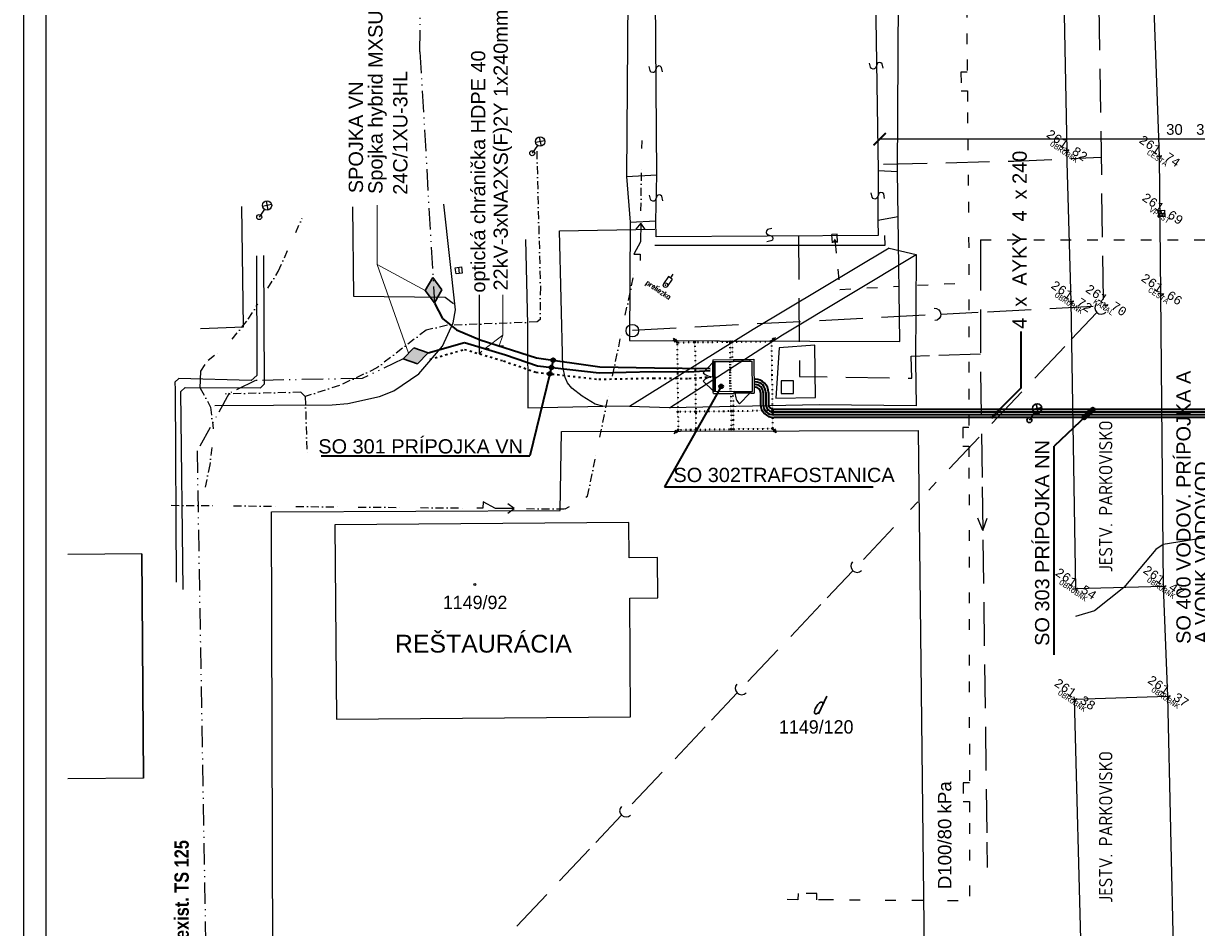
# Model space of a CAD drawing. Extents: x 4743276 to 9726129, y -4307434 to -1665362.
# Tile 60 of 121: x 4743276 to 4809131, y -1825221 to -1774455. Entities that reach past the tile are written whole.
import ezdxf
from ezdxf.enums import TextEntityAlignment as Align

# ---------------------------------------------------------------- set-up
doc = ezdxf.new("R2010")
doc.units = 0
doc.header["$MEASUREMENT"] = 0
for name, pattern in [('ACAD_ISO03W100', [30, 12, -18]), ('ACAD_ISO07W100', [3.5, 0.5, -3]), ('ACAD_ISO12W100', [22, 12, -3, 0.5, -3, 0.5, -3]), ('BODKOCIARKOVANA_3', [5.6, 3, -1.3, 0, -1.3])]:
    doc.linetypes.add(name, pattern=pattern)
doc.layers.get('0').update_dxf_attribs({"linetype": 'CONTINUOUS'})
doc.layers.get('Defpoints').update_dxf_attribs({"color": 61, "linetype": 'CONTINUOUS'})
for name, color, linetype in [('body', 7, 'CONTINUOUS'), ('DVERE', 47, 'CONTINUOUS'), ('MÚRY', 1, 'CONTINUOUS'), ('OKNÁ', 146, 'CONTINUOUS'), ('POZEMOK', 8, 'CONTINUOUS'), ('siete', 6, 'CONTINUOUS'), ('TENKÁ', 7, 'CONTINUOUS'), ('Výšky', 64, 'CONTINUOUS'), ('ZARIADOVACIE', 144, 'CONTINUOUS'), ('šrafy-múry', 8, 'CONTINUOUS')]:
    doc.layers.add(name, color=color, linetype=linetype)
doc.styles.add('MONOTXT', font='MONOTXT', dxfattribs={"height": 0.2})
doc.styles.add('ROMANS', font='ROMANS', dxfattribs={"height": 0.2})
doc.styles.get("Standard").update_dxf_attribs({"font": 'TXT', "width": 0.612})
doc.styles.add('styl1', font='arial.ttf')
doc.styles.add('Style-Arial', font='arial.ttf')
doc.styles.add('STYLE-STANDARD', font='STANDARD.shx')
doc.styles.add('STYLE1', font='isocp.shx')
doc.linetypes.add('EL_VEDENIE_SLABOPRUD_NADZ', pattern='A,10,-30,[116,techsoft.shx,S=5,R=0,X=0,Y=0],-35,10,-10', length=95)
doc.linetypes.add('EL_VEDENIE_VN_PODZ', pattern='A,35,-15,[110,techsoft.shx,S=5,R=0,X=0,Y=0],-50', length=100)
doc.dimstyles.new('STANDARD 200', dxfattribs={"dimtxt": 600, "dimasz": 700, "dimexe": 10, "dimexo": 200, "dimgap": 100, "dimtad": 1, "dimdsep": 46, "dimlunit": 6, "dimtxsty": 'Style-Arial', "dimblk": 'ARCHTICK', "dimblk1": 'OBLIQUE', "dimblk2": 'ARCHTICK', "dimcen": 2.5, "dimse1": 1, "dimse2": 1, "dimadec": 0, "dimazin": 0, "dimtfac": 1, "dimtmove": 1, "dimatfit": 3, "dimldrblk": 'OBLIQUE', "dimfxl": 1, "dimtolj": 1, "dimtzin": 0, "dimarcsym": 0})

# ---------------------------------------------------------------- blocks, each defined once
blk = doc.blocks.new('_ArchTick')
at = {"color": 0, "linetype": 'ByBlock', "const_width": 0.15}
blk.add_lwpolyline([(-0.5, -0.5), (0.5, 0.5)], dxfattribs=at)
blk = doc.blocks.new('*D41319')
at = {"layer": 'Defpoints', "color": 0}
for p in [(4821644, -1774681), (4791344, -1775081), (4791344, -1780952)]:
    blk.add_point(p, dxfattribs=at)
at = {"layer": 'ZARIADOVACIE', "color": 0, "lineweight": -2}
blk.add_line((4821644, -1780952), (4791344, -1780952), dxfattribs=at)
at = {"layer": 'ZARIADOVACIE', "color": 0, "linetype": 'ByBlock', "lineweight": -2, "xscale": 700, "yscale": 700, "zscale": 700, "rotation": 180}
blk.add_blockref('_ArchTick', (4791344, -1780952), dxfattribs=at)
at = {"layer": 'ZARIADOVACIE', "color": 0, "linetype": 'ByBlock', "lineweight": -2, "xscale": 700, "yscale": 700, "zscale": 700}
blk.add_blockref('_ArchTick', (4821644, -1780952), dxfattribs=at)
at = {"layer": 'ZARIADOVACIE', "color": 0, "insert": (4808967, -1780411), "char_height": 600, "attachment_point": 5, "style": 'Style-Arial'}
blk.add_mtext('\\A1;30ﾠ300', dxfattribs=at)
blk = doc.blocks.new('_OBLIQUE')
at = {"color": 0, "linetype": 'ByBlock'}
blk.add_line((-0.5, -0.5), (0.5, 0.5), dxfattribs=at)
blk = doc.blocks.new('po')
at = {"layer": 'šrafy-múry'}
h = blk.add_hatch(color=256, dxfattribs=at)
h.dxf.hatch_style = 1
h.paths.add_polyline_path([(4874830, -1540676), (4875250, -1540676), (4875250, -1541676), (4875330, -1541676), (4875330, -1540596), (4874880, -1540596), (4874830, -1540596)])
h.paths.add_polyline_path([(4759520, -1540685), (4759520, -1540485), (4759770, -1540485), (4759770, -1540685)], flags=9)

msp = doc.modelspace()

# ---------------------------------------------------------------- hatches: boundary and pattern name
at = {"layer": 'siete', "linetype": 'EL_VEDENIE_VN_PODZ', "lineweight": 30}
h = msp.add_hatch(color=202, dxfattribs=at)
h.dxf.hatch_style = 1
h.paths.add_polyline_path([(4766770.281, -1789406.227), (4766262.828, -1788713.391), (4765835.358, -1789458.24), (4766342.811, -1790151.076)])
at = {"layer": 'siete', "lineweight": 35, "ltscale": 100}
for points in [[(4779988.478, -1792348.301, 0.999999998), (4779951.232, -1792386.474, 0.999999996)], [(4780950.693, -1792336.481, -1.000000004), (4780988.866, -1792373.727, -1.000000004)], [(4782930.544, -1792312.158, -1.000000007), (4782968.717, -1792349.404, -0.999999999)], [(4783050.535, -1792310.684, -0.999999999), (4783088.708, -1792347.93, -1.000000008)], [(4785288.542, -1792320.905, -1.000000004), (4785250.369, -1792283.659, -1.000000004)], [(4779998.677, -1796248.47, -0.999999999), (4780036.85, -1796285.717, -0.999999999)], [(4780998.601, -1796236.186, -1.000000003), (4781036.774, -1796273.433, -0.999999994)], [(4782978.452, -1796211.864, -1), (4783016.625, -1796249.11, -1)], [(4783098.443, -1796210.39, -0.999999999), (4783136.616, -1796247.636, -0.999999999)], [(4785298.277, -1796183.364, -0.999999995), (4785336.45, -1796220.611, -1.000000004)], [(4785348.271, -1797182.826, 0.999999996), (4785311.024, -1797220.999, 0.999999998)], [(4780010.961, -1797248.395, -0.99999999), (4780049.134, -1797285.641, -1.000000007)], [(4781010.886, -1797236.111, -0.999999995), (4781049.058, -1797273.357, -1.000000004)], [(4782990.736, -1797211.788, -1), (4783028.909, -1797249.034, -1.000000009)], [(4783110.727, -1797210.314, -1.000000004), (4783148.9, -1797247.56, -1.000000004)]]:
    msp.add_hatch(color=202, dxfattribs=at).paths.add_polyline_path(points)
at = {"layer": 'siete', "linetype": 'EL_VEDENIE_VN_PODZ', "lineweight": 30}
h = msp.add_hatch(color=202, dxfattribs=at)
h.dxf.hatch_style = 1
h.paths.add_polyline_path([(4765185.605, -1792661.907), (4764587.4, -1793278.089), (4765393.251, -1793574.962), (4765991.456, -1792958.78)])
at = {"layer": 'TENKÁ', "lineweight": 35, "ltscale": 0.25}
h = msp.add_hatch(color=30, dxfattribs=at)
h.dxf.hatch_style = 1
h.paths.add_polyline_path([(4773019.985, -1793766.002, 1), (4772808.787, -1793766.002, 1)])
h = msp.add_hatch(color=30, dxfattribs=at)
h.dxf.hatch_style = 1
h.paths.add_polyline_path([(4773119.019, -1793358.299, 1), (4772907.821, -1793358.299, 1)])
h = msp.add_hatch(color=30, dxfattribs=at)
h.dxf.hatch_style = 1
h.paths.add_polyline_path([(4772932.49, -1794126.201, 1), (4772721.292, -1794126.201, 1)])
h = msp.add_hatch(color=30, dxfattribs=at)
h.dxf.hatch_style = 1
h.paths.add_polyline_path([(4782547.793, -1794834.148, 1), (4782336.596, -1794834.148, 1)])
h = msp.add_hatch(color=30, dxfattribs=at)
h.dxf.hatch_style = 1
h.paths.add_polyline_path([(4782494.994, -1794834.148, 1), (4782389.395, -1794834.148, 1)])
h = msp.add_hatch(color=30, dxfattribs=at)
h.dxf.hatch_style = 1
h.paths.add_polyline_path([(4802936.778, -1796584, 1), (4802725.58, -1796584, 1)])
h = msp.add_hatch(color=30, dxfattribs=at)
h.dxf.hatch_style = 1
h.paths.add_polyline_path([(4803095.535, -1796434, 1), (4802884.338, -1796434, 1)])
h = msp.add_hatch(color=30, dxfattribs=at)
h.dxf.hatch_style = 1
h.paths.add_polyline_path([(4803042.736, -1796434, 1), (4802937.137, -1796434, 1)])
h = msp.add_hatch(color=30, dxfattribs=at)
h.dxf.hatch_style = 1
h.paths.add_polyline_path([(4803254.293, -1796284, 1), (4803043.095, -1796284, 1)])
h = msp.add_hatch(color=30, dxfattribs=at)
h.dxf.hatch_style = 1
h.paths.add_polyline_path([(4803201.494, -1796284, 1), (4803095.895, -1796284, 1)])
h = msp.add_hatch(color=30, dxfattribs=at)
h.dxf.hatch_style = 1
h.paths.add_polyline_path([(4803413.051, -1796134, 1), (4803201.853, -1796134, 1)])
h = msp.add_hatch(color=30, dxfattribs=at)
h.dxf.hatch_style = 1
h.paths.add_polyline_path([(4803360.251, -1796134, 1), (4803254.652, -1796134, 1)])
h = msp.add_hatch(color=30, dxfattribs=at)
h.dxf.hatch_style = 1
h.paths.add_polyline_path([(4802883.978, -1796584, 1), (4802778.38, -1796584, 1)])

# ---------------------------------------------------------------- linework, layer by layer
at = {"layer": 'body', "color": 1, "linetype": 'Continuous'}
for p, q in [((4801840.665, -1781579.546), (4801701.842, -1781606.53)), ((4801840.665, -1781579.546), (4801813.681, -1781440.723)), ((4801840.665, -1781579.546), (4801979.488, -1781552.561)), ((4801840.665, -1781579.546), (4801867.65, -1781718.369)), ((4807052.828, -1781915.603), (4806914.005, -1781942.588)), ((4807052.828, -1781915.603), (4807025.844, -1781776.78)), ((4807052.828, -1781915.603), (4807191.651, -1781888.619)), ((4807052.828, -1781915.603), (4807079.813, -1782054.426)), ((4807175.545, -1785122.481), (4807036.722, -1785149.466)), ((4807175.545, -1785122.481), (4807148.56, -1784983.658)), ((4807175.545, -1785122.481), (4807314.368, -1785095.497)), ((4807175.545, -1785122.481), (4807202.529, -1785261.304)), ((4802102.05, -1790069.106), (4802075.066, -1789930.283)), ((4807118.118, -1789637.219), (4806979.294, -1789664.203)), ((4807118.118, -1789637.219), (4807091.133, -1789498.396)), ((4807118.118, -1789637.219), (4807256.941, -1789610.234)), ((4807118.118, -1789637.219), (4807145.102, -1789776.042)), ((4802102.05, -1790069.106), (4801963.227, -1790096.091)), ((4802102.05, -1790069.106), (4802240.873, -1790042.122)), ((4802102.05, -1790069.106), (4802129.035, -1790207.929)), ((4804019.431, -1790268.356), (4803880.608, -1790295.341)), ((4804019.431, -1790268.356), (4803992.447, -1790129.533)), ((4804019.431, -1790268.356), (4804158.254, -1790241.372)), ((4804019.431, -1790268.356), (4804046.416, -1790407.179)), ((4802349.254, -1806204.967), (4802210.431, -1806231.951)), ((4802349.254, -1806204.967), (4802322.27, -1806066.144)), ((4802349.254, -1806204.967), (4802488.077, -1806177.982)), ((4802349.254, -1806204.967), (4802376.239, -1806343.79)), ((4807282.473, -1806065.795), (4807143.65, -1806092.779)), ((4807282.473, -1806065.795), (4807255.489, -1805926.972)), ((4807282.473, -1806065.795), (4807421.296, -1806038.81)), ((4807282.473, -1806065.795), (4807309.458, -1806204.618)), ((4802283.818, -1812405.42), (4802256.833, -1812266.597)), ((4807528.384, -1812237.423), (4807389.561, -1812264.407)), ((4807528.384, -1812237.423), (4807501.4, -1812098.6)), ((4807528.384, -1812237.423), (4807667.207, -1812210.438)), ((4807528.384, -1812237.423), (4807555.369, -1812376.246)), ((4802283.818, -1812405.42), (4802144.995, -1812432.404)), ((4802283.818, -1812405.42), (4802422.641, -1812378.435)), ((4802283.818, -1812405.42), (4802310.802, -1812544.243))]:
    msp.add_line(p, q, dxfattribs=at)
at = {"layer": 'DVERE'}
for p, q in [((4781983.831, -1793492.733), (4781426.005, -1794066.17)), ((4781983.831, -1793492.733), (4781426.005, -1794066.17)), ((4782004.1, -1795142.608), (4781983.217, -1793442.737)), ((4781983.831, -1793492.733), (4782023.828, -1793492.241)), ((4782023.214, -1793442.245), (4782044.097, -1795142.117)), ((4782003.486, -1795092.612), (4781431.741, -1794533.052)), ((4782003.486, -1795092.612), (4781431.741, -1794533.052)), ((4782033.655, -1794292.181), (4781993.658, -1794292.672)), ((4782043.483, -1795092.121), (4782003.486, -1795092.612)), ((4783174.749, -1795188.231), (4784104.678, -1795176.807)), ((4783224.745, -1795187.617), (4783225.236, -1795227.614)), ((4784054.682, -1795177.421), (4784055.174, -1795217.418)), ((4784105.17, -1795216.804), (4783175.24, -1795228.228)), ((4784055.174, -1795217.418), (4783475.529, -1795811.482)), ((4784055.174, -1795217.418), (4783475.529, -1795811.482))]:
    msp.add_line(p, q, dxfattribs=at)
for centre, radius, start, end in [((4781983.831, -1793492.733), 800, 225.79061117, 270.70384674), ((4781983.831, -1793492.733), 800, 225.79061117, 270.70384672), ((4782003.486, -1795092.612), 800, 90.70384672, 135.61708228), ((4782003.486, -1795092.612), 800, 90.70384672, 135.61708228), ((4784055.174, -1795217.418), 830, 180.70384673, 225.70384673), ((4784055.174, -1795217.418), 830, 180.70384673, 225.70384672)]:
    msp.add_arc(centre, radius, start, end, dxfattribs=at)
at = {"layer": 'MÚRY', "linetype": 'Continuous', "extrusion": (0, 0, -1)}
for p, q in [((4778826.405, -1782957.757), (4778738.062, -1771089.295)), ((4778773.609, -1785539.639), (4778826.405, -1782957.757)), ((4778801.581, -1786438.068), (4778773.609, -1785539.639)), ((4749921.9, -1804243.651), (4750014.633, -1816838.805)), ((4750014.633, -1816838.805), (4749921.9, -1804243.651))]:
    msp.add_line(p, q, dxfattribs=at)
at = {"layer": 'MÚRY', "linetype": 'Continuous'}
for p, q in [((4791067.338, -1770925.785), (4791258.645, -1782731.013)), ((4791258.645, -1782731.013), (4791246.326, -1785521.129)), ((4791246.326, -1785521.129), (4791262.553, -1786355.043))]:
    msp.add_line(p, q, dxfattribs=at)
at = {"layer": 'MÚRY'}
for p, q in [((4791262.553, -1786355.043), (4778801.581, -1786438.068)), ((4781981.988, -1793342.744), (4783131.902, -1793328.617)), ((4781981.988, -1793342.744), (4781983.217, -1793442.737)), ((4781983.217, -1793442.737), (4783133.13, -1793428.61)), ((4783131.902, -1793328.617), (4783133.13, -1793428.61)), ((4784061.831, -1793317.193), (4784281.815, -1793314.491)), ((4784061.831, -1793317.193), (4784063.06, -1793417.186)), ((4784063.06, -1793417.186), (4784183.051, -1793415.711)), ((4784203.934, -1795115.583), (4784183.051, -1793415.711)), ((4784281.815, -1793314.491), (4784305.155, -1795214.347)), ((4783174.012, -1795128.236), (4782004.1, -1795142.608)), ((4782005.328, -1795242.601), (4782004.1, -1795142.608)), ((4783175.24, -1795228.228), (4783174.012, -1795128.236)), ((4784103.941, -1795116.812), (4784203.934, -1795115.583)), ((4784105.17, -1795216.804), (4784103.941, -1795116.812)), ((4782005.328, -1795242.601), (4783175.24, -1795228.228)), ((4784105.17, -1795216.804), (4784305.155, -1795214.347)), ((4749921.9, -1804243.651), (4745776.5, -1804274.43)), ((4750014.633, -1816838.805), (4745776.5, -1816871.773))]:
    msp.add_line(p, q, dxfattribs=at)
at = {"layer": 'MÚRY', "extrusion": (0, 0, -1)}
for p, q in [((4777267.508, -1802472.284), (4760747.562, -1802607.578)), ((4760747.562, -1802607.578), (4760843.87, -1813516.437)), ((4777287.244, -1804463.793), (4777267.508, -1802472.284)), ((4778876.557, -1804450.202), (4777287.244, -1804463.793)), ((4778892.034, -1806716.269), (4778876.557, -1804450.202)), ((4777308.313, -1806721.57), (4778892.034, -1806716.269)), ((4777358.224, -1813389.434), (4777308.313, -1806721.57)), ((4760843.87, -1813516.437), (4777358.224, -1813389.434))]:
    msp.add_line(p, q, dxfattribs=at)
at = {"layer": 'OKNÁ'}
for p, q in [((4783131.902, -1793328.617), (4784061.831, -1793317.193)), ((4784062.323, -1793357.19), (4783132.393, -1793368.614)), ((4783182.389, -1793368), (4783181.898, -1793328.003)), ((4784012.327, -1793357.804), (4784011.835, -1793317.807))]:
    msp.add_line(p, q, dxfattribs=at)
at = {"layer": 'POZEMOK', "linetype": 'Continuous', "extrusion": (0, 0, -1)}
for p, q in [((4777223.557, -1771117.158), (4777131.236, -1783056.755)), ((4777131.236, -1783056.755), (4778826.405, -1782957.757)), ((4777131.236, -1783056.755), (4777331.02, -1785603.947)), ((4777331.02, -1785603.947), (4777297.832, -1792251.947)), ((4777331.02, -1785603.947), (4778773.609, -1785539.639)), ((4777297.832, -1792251.947), (4792479.874, -1792311.884)), ((4773399.253, -1801805.123), (4773481.47, -1797373.449)), ((4773481.47, -1797373.449), (4793509.542, -1797312.603)), ((4757206.891, -1801883.945), (4773399.253, -1801805.123)), ((4757294.863, -1835355.52), (4757206.891, -1801883.945))]:
    msp.add_line(p, q, dxfattribs=at)
at = {"layer": 'POZEMOK', "linetype": 'Continuous'}
for p, q in [((4792351.088, -1782792.393), (4792401.568, -1770896.946)), ((4792351.088, -1782792.393), (4791258.645, -1782731.013)), ((4792381.781, -1785322.029), (4792351.088, -1782792.393)), ((4792381.781, -1785322.029), (4791246.326, -1785521.129)), ((4792479.874, -1792311.884), (4792381.781, -1785322.029)), ((4793509.542, -1797312.602), (4793933.717, -1834774.349))]:
    msp.add_line(p, q, dxfattribs=at)
for points in [[(4791534.302, -1776972.584), (4791481.382, -1776723.385), (4791400.449, -1776664.649), (4791320.145, -1776645.908), (4791260.466, -1776666.848), (4791201.102, -1776707.785), (4791182.361, -1776788.09), (4791142.78, -1776878.723), (4791105.198, -1776969.324), (4791046.834, -1777010.246), (4790985.998, -1777021.203), (4790885.539, -1776992.777), (4790834.289, -1776913.572), (4790780.683, -1776684.386)], [(4791620.695, -1784278.001), (4791573.005, -1784027.748), (4791493.32, -1783967.33), (4791413.426, -1783946.911), (4791353.322, -1783966.597), (4791293.113, -1784006.282), (4791272.695, -1784086.176), (4791231.224, -1784175.96), (4791191.753, -1784265.755), (4791132.545, -1784305.445), (4791071.493, -1784315.126), (4790971.652, -1784284.603), (4790922.071, -1784204.342), (4790873.276, -1783974.083)]]:
    msp.add_lwpolyline(points, dxfattribs=at)
at = {"layer": 'POZEMOK', "linetype": 'Continuous', "extrusion": (0, 0, -1)}
for points in [[(-4779152.272, -1777170.946), (-4779101.528, -1776921.295), (-4779021.111, -1776861.855), (-4778940.973, -1776842.413), (-4778881.114, -1776862.832), (-4778821.395, -1776903.25), (-4778801.954, -1776983.387), (-4778761.583, -1777073.671), (-4778723.212, -1777163.942), (-4778664.493, -1777204.352), (-4778603.564, -1777214.778), (-4778503.357, -1777185.477), (-4778452.8, -1777105.828), (-4778401.196, -1776876.183)], [(-4779165.785, -1784406.393), (-4779122.031, -1784155.422), (-4779043.305, -1784093.759), (-4778963.742, -1784072.088), (-4778903.336, -1784090.827), (-4778842.512, -1784129.562), (-4778820.841, -1784209.126), (-4778777.965, -1784298.247), (-4778737.089, -1784387.411), (-4778677.264, -1784426.166), (-4778616.068, -1784434.887), (-4778516.718, -1784402.799), (-4778468.404, -1784321.769), (-4778423.232, -1784090.773)], [(-4785289.652, -1785967.479), (-4785041.216, -1786023.874), (-4784983.615, -1786105.618), (-4784965.998, -1786186.177), (-4784987.769, -1786245.557), (-4785029.531, -1786304.344), (-4785110.089, -1786321.962), (-4785201.266, -1786360.274), (-4785292.383, -1786396.586), (-4785334.116, -1786454.374), (-4785345.921, -1786515.05), (-4785318.901, -1786615.896), (-4785240.42, -1786668.248), (-4785012.004, -1786725.049)]]:
    msp.add_lwpolyline(points, dxfattribs=at)
at = {"layer": 'siete', "color": 202, "linetype": 'ACAD_ISO12W100', "lineweight": 25, "ltscale": 100}
for p, q in [((4765536.667, -1776039.497), (4765623.903, -1728134.175)), ((4765536.667, -1776039.497), (4766344.984, -1790147.29)), ((4764587.4, -1793278.089), (4762294.285, -1794396.516)), ((4756311.341, -1794500.948), (4754829.929, -1795223.481)), ((4762294.285, -1794396.516), (4756311.341, -1794500.948)), ((4754829.929, -1795223.481), (4753019.497, -1798489.587)), ((4753019.497, -1798489.587), (4753779.428, -1842026))]:
    msp.add_line(p, q, dxfattribs=at)
at = {"layer": 'siete', "color": 2, "linetype": 'ACAD_ISO03W100', "lineweight": 25, "ltscale": 50}
for p, q in [((4796223.776, -1773513.657), (4796246.029, -1775962.815)), ((4796277.298, -1779462.638), (4796298.992, -1781912.625)), ((4796308.567, -1782962.462), (4796330.261, -1785412.449)), ((4796338.448, -1786462.556), (4796342.114, -1788912.445)), ((4788837.448, -1786762.294), (4789115.536, -1789386.901)), ((4789115.536, -1789386.901), (4792422.859, -1789213.253)), ((4793470.444, -1789158.734), (4795917.68, -1789030.244)), ((4796343.919, -1789963.073), (4796346.757, -1792412.402)), ((4796348.562, -1793463.03), (4796352.228, -1795912.919)), ((4796356.871, -1799412.876), (4796359.708, -1801862.206)), ((4794523.626, -1800220.877), (4792840.712, -1802002.372)), ((4796361.513, -1802912.833), (4796365.179, -1805362.722)), ((4796366.155, -1806412.79), (4796369.822, -1808862.68)), ((4796370.798, -1809912.748), (4796374.464, -1812362.637)), ((4796375.44, -1813412.705), (4796379.107, -1815862.594)), ((4796383.749, -1819362.551), (4796387.415, -1821812.44)), ((4790256.639, -1823684.145), (4787806.867, -1823666.178)), ((4793756.71, -1823709.735), (4791306.938, -1823691.768))]:
    msp.add_line(p, q, dxfattribs=at)
at = {"layer": 'siete', "color": 47, "linetype": 'Continuous'}
for p, q in [((4803653.053, -1773500.87), (4803688.34, -1775950.376)), ((4803702.909, -1776999.963), (4803739.025, -1779450.027)), ((4803753.594, -1780499.614), (4803788.881, -1782949.12)), ((4803804.279, -1783999.266), (4803839.566, -1786448.771)), ((4806990.823, -1784958.147), (4807339.879, -1784937.759)), ((4807011.21, -1785307.203), (4806990.823, -1784958.147)), ((4806999.804, -1785132.92), (4807351.286, -1785112.043)), ((4807360.266, -1785286.816), (4807011.21, -1785307.203)), ((4807339.879, -1784937.759), (4807360.266, -1785286.816)), ((4803854.964, -1787498.917), (4803890.251, -1789948.423)), ((4803537.098, -1790681.224), (4802094.919, -1792207.745)), ((4801733.96, -1792589.096), (4800051.605, -1794369.762)), ((4799330.515, -1795133.023), (4797648.16, -1796913.689)), ((4796927.071, -1797676.95), (4795244.716, -1799457.616)), ((4792119.623, -1802765.632), (4790437.267, -1804546.298)), ((4789836.132, -1805181.793), (4788393.953, -1806708.315)), ((4788033.823, -1807090.225), (4786350.639, -1808870.332)), ((4785629.549, -1809633.593), (4783947.194, -1811414.259)), ((4783346.058, -1812049.753), (4781903.88, -1813576.275)), ((4781543.75, -1813958.185), (4779860.565, -1815738.292)), ((4779139.476, -1816501.553), (4777457.121, -1818282.219)), ((4776855.985, -1818917.714), (4775413.806, -1820444.235)), ((4775053.676, -1820826.146), (4773370.492, -1822606.252)), ((4772649.403, -1823369.513), (4770967.048, -1825150.179))]:
    msp.add_line(p, q, dxfattribs=at)
at = {"layer": 'siete', "linetype": 'Continuous'}
for p, q in [((4772133.351, -1781306.795), (4771839.774, -1781742.041)), ((4772537.947, -1781039.311), (4772022.332, -1781139.032)), ((4772229.793, -1780831.459), (4772330.486, -1781346.885)), ((4757207.218, -1784624.39), (4756691.603, -1784724.111)), ((4756899.064, -1784416.537), (4756999.757, -1784931.964)), ((4756802.622, -1784891.874), (4756509.045, -1785327.119)), ((4777925.596, -1785668.459), (4777657.745, -1786013.703)), ((4777925.596, -1785668.459), (4777908.544, -1786718.43)), ((4778182.451, -1786022.643), (4777925.596, -1785668.459)), ((4777908.544, -1786718.43), (4777547.007, -1787411.801)), ((4777547.007, -1787411.801), (4777896.161, -1787418.127)), ((4777896.161, -1787418.127), (4777890.664, -1787767.841)), ((4772282.623, -1791083.013), (4772109.427, -1791215.421)), ((4753203.442, -1794932.873), (4753243.238, -1793985.091)), ((4769072.68, -1801674.383), (4768722.677, -1801671.103)), ((4769075.96, -1801324.38), (4769072.68, -1801674.383)), ((4769772.128, -1801681.772), (4769075.96, -1801324.38)), ((4770822.137, -1801691.613), (4769772.128, -1801681.772)), ((4770469.881, -1801950.975), (4770822.137, -1801691.613)), ((4770822.137, -1801691.613), (4770474.387, -1801425.69))]:
    msp.add_line(p, q, dxfattribs=at)
at = {"layer": 'siete', "linetype": 'BODKOCIARKOVANA_3', "lineweight": 25, "ltscale": 150}
for p, q in [((4777994.629, -1781469.136), (4778002.061, -1781018.198)), ((4772090.006, -1781628.57), (4772295.971, -1789261.496)), ((4777937.149, -1784968.202), (4777977.578, -1782519.106)), ((4758560.675, -1786191.082), (4758920.889, -1785383.433)), ((4757582.524, -1788381.603), (4758132.525, -1787149.52)), ((4756997.527, -1789315.064), (4757582.524, -1788381.603)), ((4777064.218, -1790831.462), (4777563.949, -1788432.833)), ((4772295.971, -1789261.496), (4772282.623, -1791083.013)), ((4755899.997, -1791065.611), (4756439.95, -1790204.296)), ((4754993.425, -1792175.393), (4755899.997, -1791065.611)), ((4772109.427, -1791215.421), (4767075.83, -1791401.478)), ((4765884.533, -1791669.059), (4763121.933, -1793799.45)), ((4767075.83, -1791401.478), (4765884.533, -1791669.059)), ((4776349.249, -1794257.356), (4776848.981, -1791858.727)), ((4753636.334, -1793354.018), (4754241.489, -1792898.548)), ((4753243.238, -1793985.091), (4753636.334, -1793354.018)), ((4763121.933, -1793799.45), (4761020.657, -1794781.288)), ((4753203.442, -1794932.873), (4753784.286, -1795997.726)), ((4758854.374, -1795162.319), (4754604.794, -1795262.323)), ((4759093.315, -1795397.96), (4758854.374, -1795162.319)), ((4761020.657, -1794781.288), (4759093.315, -1795397.96)), ((4759093.315, -1795397.96), (4759197.299, -1798632.611)), ((4775634.281, -1797683.25), (4776134.013, -1795284.621)), ((4753784.286, -1795997.726), (4753927.967, -1797226.073)), ((4753844.378, -1798270.969), (4753744.039, -1799233.4)), ((4774939.834, -1801007.189), (4775418.485, -1798711.344)), ((4753744.039, -1799233.4), (4753427.514, -1800680.863)), ((4774848.864, -1801058.007), (4774939.834, -1801007.189)), ((4751573.079, -1801509.55), (4754023.102, -1801532.511)), ((4755073.111, -1801542.351), (4757523.134, -1801565.312)), ((4758572.584, -1801575.981), (4761022.607, -1801598.942)), ((4762072.616, -1801608.782), (4764522.639, -1801631.742)), ((4765572.648, -1801641.582), (4768022.671, -1801664.543)), ((4771522.144, -1801698.173), (4773679.851, -1801718.165)), ((4773679.851, -1801718.165), (4773934.404, -1801575.041))]:
    msp.add_line(p, q, dxfattribs=at)
at = {"layer": 'siete', "color": 47, "linetype": 'Continuous', "extrusion": (0, 0, -1)}
for p, q in [((4802051.992, -1782044.148), (4803775.04, -1781969.985)), ((4791557.114, -1782365.41), (4794006.487, -1782303.497)), ((4795055.862, -1782276.723), (4797504.675, -1782215.639)), ((4798554.88, -1782189.424), (4798866.669, -1782181.403)), ((4798866.669, -1782181.403), (4801002.519, -1782088.949)), ((4797393.657, -1790638.561), (4799839.774, -1790511.729)), ((4800888.187, -1790457.77), (4803335.693, -1790330.668)), ((4784460.341, -1791307.749), (4786907.287, -1791181.476)), ((4787956.26, -1791126.687), (4790402.377, -1790999.855)), ((4791450.791, -1790945.895), (4793897.737, -1790819.623)), ((4794771.929, -1790773.596), (4796868.756, -1790665.676)), ((4777469.891, -1791669.602), (4779916.837, -1791543.329)), ((4780965.81, -1791488.54), (4783411.927, -1791361.709))]:
    msp.add_line(p, q, dxfattribs=at)
at = {"layer": 'siete', "lineweight": 18}
for p, q in [((4763134.5, -1784662.5), (4763134.5, -1787992.75)), ((4763134.5, -1787992.75), (4765835.358, -1789458.24)), ((4763134.5, -1787992.75), (4764886.502, -1792969.998)), ((4770181.5, -1789685), (4770181.5, -1791956.5)), ((4769191.642, -1792714.825), (4770181.5, -1791956.5)), ((4770181.5, -1791956.5), (4769989.571, -1792555.922)), ((4769989.571, -1792555.922), (4770216.5, -1792555.922)), ((4769191.642, -1792714.825), (4769418.572, -1792714.825))]:
    msp.add_line(p, q, dxfattribs=at)
at = {"layer": 'siete', "color": 5, "linetype": 'Continuous'}
for p, q in [((4786777.362, -1786384.765), (4786797.667, -1788835.022)), ((4796995.496, -1786601.737), (4796996.218, -1789457.379)), ((4786806.413, -1789884.3), (4786826.719, -1792334.556)), ((4796997.195, -1790507.447), (4796998.084, -1792957.876)), ((4793120.213, -1793145.469), (4794132.204, -1793107.953)), ((4793157.137, -1794369.355), (4793120.213, -1793145.469)), ((4794656.507, -1793088.879), (4796998.12, -1793002.53)), ((4786834.906, -1793384.663), (4786842.255, -1794282.221)), ((4786842.255, -1794282.221), (4788394.488, -1794303.931)), ((4789443.919, -1794318.205), (4791893.883, -1794351.982)), ((4792944.143, -1794366.816), (4793157.137, -1794369.355)), ((4797011.265, -1794007.733), (4797044.335, -1796456.949)), ((4797058.345, -1797507.365), (4797090.855, -1799957.41)), ((4797097.725, -1800481.924), (4797131.064, -1802932.528)), ((4797131.064, -1802932.528), (4796859.422, -1802235.454)), ((4797131.064, -1802932.528), (4797383.936, -1802228.584)), ((4797137.934, -1803457.042), (4797170.444, -1805907.087)), ((4797185.014, -1806956.674), (4797217.524, -1809406.719)), ((4797232.093, -1810456.306), (4797264.603, -1812906.351)), ((4797279.173, -1813955.938), (4797311.683, -1816405.983)), ((4797324.864, -1817455.84), (4797357.933, -1819905.056)), ((4797365.073, -1820430.958), (4797383.996, -1821854.997))]:
    msp.add_line(p, q, dxfattribs=at)
at = {"layer": 'siete', "color": 2, "linetype": 'Continuous'}
for p, q in [((4788948.189, -1786282.245), (4788665.67, -1786298.312)), ((4788692.288, -1786770.061), (4788665.67, -1786298.312)), ((4788975.33, -1786753.964), (4788948.189, -1786282.245)), ((4788969.355, -1786754.304), (4788968.666, -1786744.037))]:
    msp.add_line(p, q, dxfattribs=at)
at = {"layer": 'siete', "color": 5, "linetype": 'ACAD_ISO03W100', "ltscale": 50}
msp.add_line((4796995.496, -1786601.737), (4815579, -1786601.737), dxfattribs=at)
at = {"layer": 'siete', "color": 40, "linetype": 'Continuous'}
for p, q in [((4756358.922, -1787496.875), (4756374.687, -1794219.199)), ((4756805.679, -1794683.602), (4756761.722, -1787486.062)), ((4752003.879, -1794390.112), (4751772.223, -1794598.465)), ((4756052.123, -1794505.969), (4752003.879, -1794390.112)), ((4756374.687, -1794219.199), (4756052.123, -1794505.969)), ((4751772.223, -1794598.465), (4751784.104, -1795005.628)), ((4751784.104, -1795005.628), (4751857.859, -1805828.108)), ((4752110.712, -1795129.43), (4752347.206, -1794889.689)), ((4752242.542, -1806239.564), (4752110.712, -1795129.43)), ((4752347.206, -1794889.689), (4756582.837, -1794912.046)), ((4756582.837, -1794912.046), (4756805.679, -1794683.602))]:
    msp.add_line(p, q, dxfattribs=at)
at = {"layer": 'siete', "color": 202, "linetype": 'EL_VEDENIE_VN_PODZ', "lineweight": 30}
for p, q in [((4765835.358, -1789458.24), (4766262.828, -1788713.391)), ((4766770.281, -1789406.227), (4766262.828, -1788713.391)), ((4765835.358, -1789458.24), (4766342.811, -1790151.076)), ((4766770.281, -1789406.227), (4766342.811, -1790151.076)), ((4765185.605, -1792661.907), (4764587.4, -1793278.089)), ((4765185.605, -1792661.907), (4765991.456, -1792958.78)), ((4765393.251, -1793574.962), (4765991.456, -1792958.78)), ((4765393.251, -1793574.962), (4764587.4, -1793278.089))]:
    msp.add_line(p, q, dxfattribs=at)
at = {"layer": 'siete', "color": 3, "linetype": 'EL_VEDENIE_SLABOPRUD_NADZ', "lineweight": 25, "ltscale": 0.003}
for p in [(4768850, -1789685), (4769003.5, -1792858)]:
    msp.add_line(p, (4768850, -1792997.06), dxfattribs=at)
at = {"layer": 'siete', "color": 202, "lineweight": 35, "ltscale": 100}
for p, q in [((4766345.404, -1790154.615), (4766794.406, -1791014.229)), ((4766794.406, -1791014.229), (4767583.67, -1791650.079)), ((4767583.67, -1791650.079), (4768921.415, -1792213.909)), ((4765991.456, -1792958.78), (4768041.129, -1792373.552)), ((4768041.129, -1792373.552), (4770342.155, -1793056.099)), ((4768921.415, -1792213.909), (4772077.506, -1793224.459)), ((4779802.212, -1792152.585), (4779750.999, -1792205.072)), ((4779866.108, -1792173.015), (4779772.992, -1792268.447)), ((4779930.003, -1792193.445), (4779794.985, -1792331.821)), ((4779969.855, -1792367.388), (4779862.494, -1792262.633)), ((4785269.455, -1792302.282), (4785374.21, -1792194.921)), ((4785305.022, -1792127.412), (4785443.399, -1792262.43)), ((4785368.396, -1792105.419), (4785463.828, -1792198.534)), ((4785431.771, -1792083.425), (4785484.258, -1792134.639)), ((4770342.155, -1793056.099), (4772132.273, -1793677.744)), ((4772077.506, -1793224.459), (4775642.263, -1793734.236)), ((4772132.273, -1793677.744), (4775586.881, -1794067.582)), ((4775642.263, -1793734.236), (4778695.142, -1793799.083)), ((4778695.142, -1793799.083), (4781822.897, -1793824.735)), ((4775586.881, -1794067.582), (4778636.612, -1793995.968)), ((4778636.612, -1793995.968), (4780624.727, -1794021.908)), ((4780624.727, -1794021.908), (4781829.248, -1793934.665)), ((4779867.732, -1797485.875), (4779815.245, -1797434.661)), ((4779931.106, -1797463.881), (4779835.674, -1797370.766)), ((4779994.481, -1797441.888), (4779856.104, -1797306.87)), ((4780030.047, -1797267.018), (4779925.292, -1797374.379)), ((4785329.648, -1797201.912), (4785437.009, -1797306.667)), ((4785369.5, -1797375.855), (4785504.517, -1797237.479)), ((4785433.395, -1797396.285), (4785526.511, -1797300.853)), ((4785497.29, -1797416.715), (4785548.504, -1797364.228))]:
    msp.add_line(p, q, dxfattribs=at)
at = {"layer": 'siete', "lineweight": 35, "ltscale": 0.25}
for p, q in [((4799276, -1791743), (4799276, -1794935.5)), ((4799276, -1794935.5), (4797627.5, -1796584)), ((4797720.755, -1796377.255), (4797834.245, -1796490.745)), ((4797870.755, -1796227.255), (4797984.245, -1796340.745)), ((4798020.755, -1796077.255), (4798134.245, -1796190.745))]:
    msp.add_line(p, q, dxfattribs=at)
at = {"layer": 'siete', "color": 202, "linetype": 'ACAD_ISO07W100', "lineweight": 35, "ltscale": 10}
for p, q in [((4779969.855, -1792367.388), (4785269.455, -1792302.282)), ((4779969.855, -1792367.388), (4780030.047, -1797267.018)), ((4780969.78, -1792355.104), (4781029.972, -1797254.734)), ((4782960.809, -1793240.712), (4782949.63, -1792330.781)), ((4783080.8, -1793239.238), (4783069.621, -1792329.307)), ((4785269.455, -1792302.282), (4785329.648, -1797201.912)), ((4782986.36, -1795320.555), (4783009.823, -1797230.411)), ((4783106.351, -1795319.081), (4783129.814, -1797228.937)), ((4785317.363, -1796201.988), (4780017.763, -1796267.094)), ((4780030.047, -1797267.018), (4785329.648, -1797201.912))]:
    msp.add_line(p, q, dxfattribs=at)
at = {"layer": 'siete', "color": 3, "linetype": 'ACAD_ISO03W100', "lineweight": 35, "ltscale": 10}
for p, q in [((4766092.419, -1793312.387), (4768039.169, -1792756.546)), ((4768039.169, -1792756.546), (4770229.49, -1793406.254)), ((4770229.49, -1793406.254), (4772050.333, -1794038.57)), ((4772050.333, -1794038.57), (4775570.504, -1794435.807)), ((4775570.504, -1794435.807), (4778638.531, -1794363.763)), ((4778638.531, -1794363.763), (4780635.63, -1794389.82)), ((4780635.63, -1794389.82), (4781855.814, -1794301.443))]:
    msp.add_line(p, q, dxfattribs=at)
at = {"layer": 'siete', "lineweight": 35}
for p, q in [((4784350.919, -1794428.419), (4784293.485, -1794428.419)), ((4784350.919, -1794578.419), (4784293.485, -1794578.419)), ((4784350.919, -1794728.419), (4784293.485, -1794728.419)), ((4784350.919, -1794878.419), (4784293.485, -1794878.419)), ((4784650.919, -1795178.419), (4784650.919, -1795834)), ((4784800.919, -1795178.419), (4784800.919, -1795834)), ((4784950.919, -1795178.419), (4784950.919, -1795834)), ((4785100.919, -1795178.419), (4785100.919, -1795834)), ((4784950.919, -1795930.863), (4784950.919, -1795936.015)), ((4820633.799, -1796134), (4785400.919, -1796134)), ((4820633.799, -1796284), (4785400.919, -1796284)), ((4820633.799, -1796434), (4785400.919, -1796434)), ((4820633.799, -1796584), (4785400.919, -1796584))]:
    msp.add_line(p, q, dxfattribs=at)
at = {"layer": 'siete', "lineweight": 30, "ltscale": 0.25}
for p, q in [((4800137.093, -1795816.985), (4800237.786, -1796332.411)), ((4800040.651, -1796292.321), (4799747.074, -1796727.567)), ((4800445.247, -1796024.837), (4799929.632, -1796124.558))]:
    msp.add_line(p, q, dxfattribs=at)
at = {"layer": 'siete', "ltscale": 0.25}
msp.add_line((4797570.755, -1796527.255), (4797684.245, -1796640.745), dxfattribs=at)
at = {"layer": 'siete', "color": 2, "linetype": 'ACAD_ISO03W100', "lineweight": 25, "ltscale": 50}
for points in [[(4796250.122, -1776487.868), (4796256.596, -1777188.222), (4795907.113, -1777191.324), (4795916.688, -1778241.162), (4796266.171, -1778238.06), (4796272.645, -1778938.414)], [(4796352.716, -1796437.953), (4796353.367, -1797137.998), (4796003.344, -1797138.324), (4796004.88, -1798187.563), (4796354.903, -1798187.237), (4796355.553, -1798887.283)], [(4796379.595, -1816387.628), (4796380.246, -1817087.673), (4796031.052, -1817088.558), (4796032.028, -1818138.626), (4796382.61, -1818137.472), (4796383.261, -1818837.517)], [(4788507.432, -1823671.909), (4787806.867, -1823666.178), (4787809.588, -1823317.004), (4786759.848, -1823308.552), (4786757.397, -1823659.114), (4786056.831, -1823653.383)]]:
    msp.add_lwpolyline(points, dxfattribs=at)
at = {"layer": 'siete', "color": 2, "linetype": 'ACAD_ISO03W100', "lineweight": 25, "ltscale": 50, "flags": 128}
msp.add_lwpolyline([(4796388.391, -1822862.508), (4796389.803, -1823729.525), (4794806.45, -1823718.187)], dxfattribs=at)
at = {"layer": 'siete', "linetype": 'Continuous'}
for centre, radius in [((4772280.138, -1781089.174), 262.5), ((4771839.774, -1781742.041), 140), ((4756949.409, -1784674.252), 262.5), ((4756509.045, -1785327.119), 140)]:
    msp.add_circle(centre, radius, dxfattribs=at)
at = {"layer": 'siete', "color": 47, "linetype": 'Continuous'}
msp.add_circle((4777461.636, -1791708.664), 350, dxfattribs=at)
at = {"layer": 'siete', "color": 202, "lineweight": 35, "ltscale": 100}
for centre in [(4779969.855, -1792367.388), (4780969.78, -1792355.104), (4782949.63, -1792330.781), (4783069.621, -1792329.307), (4785269.455, -1792302.282), (4780017.763, -1796267.094), (4781017.688, -1796254.809), (4782997.538, -1796230.487), (4783117.529, -1796229.013), (4785317.363, -1796201.988), (4785329.648, -1797201.912), (4780030.047, -1797267.018), (4781029.972, -1797254.734), (4783009.823, -1797230.411), (4783129.814, -1797228.937)]:
    msp.add_circle(centre, 26.667, dxfattribs=at)
at = {"layer": 'siete', "lineweight": 30, "ltscale": 0.25}
for centre, radius in [((4800187.438, -1796074.7), 262.5), ((4799747.074, -1796727.567), 140)]:
    msp.add_circle(centre, radius, dxfattribs=at)
at = {"layer": 'siete', "color": 47, "linetype": 'Continuous', "extrusion": (0, 0, -1)}
msp.add_arc((-4794422.197, -1790792.145), 350, 87.03699449, 267.03699446, dxfattribs=at)
at = {"layer": 'siete', "color": 47, "linetype": 'Continuous'}
for centre in [(4803777.668, -1790426.565), (4790076.507, -1804927.624), (4783586.434, -1811795.584), (4777096.361, -1818663.544)]:
    msp.add_arc(centre, 350, 136.62464166, 316.62464166, dxfattribs=at)
at = {"layer": 'siete', "lineweight": 35}
for centre, radius, start, end in [((4784350.919, -1795178.419), 750, 0, 90), ((4784350.919, -1795178.419), 600, 0, 90), ((4784350.919, -1795178.419), 450, 0, 90), ((4784350.919, -1795178.419), 300, 0, 90), ((4785400.919, -1795834), 750, 180, 270), ((4785400.919, -1795834), 600, 180, 270), ((4785400.919, -1795834), 450, 180, 270), ((4785400.919, -1795834), 300, 180, 270)]:
    msp.add_arc(centre, radius, start, end, dxfattribs=at)
at = {"layer": 'siete', "color": 2, "linetype": 'Continuous'}
msp.add_solid([(4788692.288, -1786770.061), (4788820.414, -1786526.459), (4788975.33, -1786753.964)], dxfattribs=at)
at = {"layer": 'TENKÁ', "ltscale": 0.25}
for p, q in [((4743276.5, -1665362.5), (4743276.5, -1868377.5)), ((4744526.5, -1666612.5), (4744526.5, -1867127.5))]:
    msp.add_line(p, q, dxfattribs=at)
at = {"layer": 'TENKÁ', "color": 7, "linetype": 'Continuous'}
msp.add_line((4801520.151, -1764896.069), (4801840.665, -1781579.546), dxfattribs=at)
at = {"layer": 'TENKÁ', "linetype": 'Continuous'}
for p, q in [((4767538.389, -1790542.241), (4766880.493, -1784596.924)), ((4755624.217, -1791492.354), (4755526.245, -1784736.586)), ((4761744.979, -1784755.248), (4761812.21, -1789759.358)), ((4771467.742, -1786580.136), (4771576.441, -1791352.879)), ((4773363.532, -1786105.021), (4778722.505, -1786014.193)), ((4773559.357, -1793742.195), (4773363.532, -1786105.021)), ((4791646.836, -1786903.41), (4791638.445, -1786352.539)), ((4778728.813, -1786898.987), (4791646.836, -1786903.41)), ((4791881.415, -1787068.872), (4784235.545, -1791641.022)), ((4791881.415, -1787068.872), (4793389.398, -1787426.218)), ((4785884.474, -1791937.835), (4793389.398, -1787426.218)), ((4793389.398, -1787426.218), (4793354.207, -1793419.097)), ((4767520.152, -1788168.215), (4767867.146, -1788125.198)), ((4767563.169, -1788515.208), (4767520.152, -1788168.215)), ((4767910.163, -1788472.191), (4767563.169, -1788515.208)), ((4767693.326, -1788145.512), (4767736.989, -1788494.894)), ((4767867.146, -1788125.198), (4767910.163, -1788472.191)), ((4761812.21, -1789759.358), (4766958.121, -1789832.403)), ((4766958.121, -1789832.403), (4767424.135, -1790180.507)), ((4766958.121, -1789832.403), (4767424.135, -1790180.507)), ((4767404.421, -1791261.25), (4767538.389, -1790542.241)), ((4753216.336, -1791575.016), (4755624.217, -1791492.354)), ((4766798.5, -1792576.237), (4767404.421, -1791261.25)), ((4771576.441, -1791352.879), (4771582.206, -1796029.656)), ((4784235.545, -1791641.022), (4777302.133, -1795968.793)), ((4779549.474, -1796031.151), (4785884.474, -1791937.835)), ((4787706.854, -1792522.926), (4785699.912, -1792678.204)), ((4787732.297, -1795459.134), (4787706.854, -1792522.926)), ((4765469.383, -1794121.121), (4766798.5, -1792576.237)), ((4785699.912, -1792678.204), (4785515.78, -1795492.353)), ((4773679.125, -1794340.808), (4773559.357, -1793742.195)), ((4793354.207, -1793419.097), (4793390.57, -1795926.02)), ((4764062.5, -1795085.301), (4765469.383, -1794121.121)), ((4773823.873, -1794628.663), (4773679.125, -1794340.808)), ((4785810.733, -1794523.774), (4785808.739, -1795224.471)), ((4786511.43, -1794525.768), (4785810.733, -1794523.774)), ((4786509.436, -1795226.465), (4786511.43, -1794525.768)), ((4763260.501, -1795409.131), (4764062.5, -1795085.301)), ((4774064.085, -1794933.111), (4773823.873, -1794628.663)), ((4774650.449, -1795386.428), (4774064.085, -1794933.111)), ((4754017.203, -1795906.35), (4760604.048, -1795862.103)), ((4760604.048, -1795862.103), (4761493.302, -1795803.41)), ((4761493.302, -1795803.41), (4763260.501, -1795409.131)), ((4775376.008, -1795836.22), (4774650.449, -1795386.428)), ((4775807.298, -1795949.613), (4775376.008, -1795836.22)), ((4785515.78, -1795492.353), (4787732.297, -1795459.134)), ((4785808.739, -1795224.471), (4786509.436, -1795226.465)), ((4771582.206, -1796029.656), (4775807.298, -1795949.613)), ((4777302.133, -1795968.793), (4775807.298, -1795949.613)), ((4779549.474, -1796031.151), (4777302.133, -1795968.793)), ((4787938.074, -1795872.95), (4779549.474, -1796031.151)), ((4793390.57, -1795926.02), (4787938.074, -1795872.95))]:
    msp.add_line(p, q, dxfattribs=at)
at = {"layer": 'TENKÁ', "color": 30, "lineweight": 35, "ltscale": 0.25}
for p, q in [((4773013.42, -1793358.299), (4771707.5, -1798734.5)), ((4782442.194, -1794834.148), (4779266.524, -1800478.5)), ((4803307.452, -1796134), (4801137.5, -1798184.25)), ((4801137.5, -1809902.75), (4801137.5, -1798184.25)), ((4759989, -1798734.5), (4771707.5, -1798734.5)), ((4779266.524, -1800478.5), (4790985.024, -1800478.5))]:
    msp.add_line(p, q, dxfattribs=at)
at = {"layer": 'TENKÁ'}
for p, q in [((4782083.209, -1793441.508), (4782104.092, -1795141.38)), ((4783133.13, -1793428.61), (4784063.06, -1793417.186)), ((4783174.012, -1795128.236), (4784103.941, -1795116.812))]:
    msp.add_line(p, q, dxfattribs=at)
at = {"layer": 'TENKÁ', "linetype": 'ACAD_ISO03W100', "ltscale": 5}
for p, q in [((4782903.147, -1793431.435), (4782924.03, -1795131.307)), ((4782963.143, -1793430.698), (4782984.026, -1795130.57)), ((4782909.904, -1793981.394), (4782969.899, -1793980.657)), ((4782917.274, -1794581.348), (4782977.27, -1794580.611))]:
    msp.add_line(p, q, dxfattribs=at)
at = {"layer": 'TENKÁ', "color": 7, "linetype": 'Continuous'}
for points in [[(4802113.384, -1842220.347), (4803894.484, -1842181.722), (4806013.928, -1840815.291), (4807712.635, -1838370.173), (4808118.325, -1835821.264), (4807863.156, -1827208.037), (4807528.384, -1812237.423), (4807282.473, -1806065.795), (4807118.118, -1789637.219), (4807052.828, -1781915.603), (4806452.409, -1765344.882)], [(4807282.473, -1806065.795), (4802349.254, -1806204.967), (4802102.05, -1790069.106), (4801840.665, -1781579.546)], [(4807863.156, -1827208.037), (4802676.976, -1827298.414), (4802283.818, -1812405.42), (4807528.384, -1812237.423)]]:
    msp.add_lwpolyline(points, dxfattribs=at)
at = {"layer": 'TENKÁ', "linetype": 'Continuous'}
for points in [[(4779737.597, -1788531.126), (4779597.799, -1788738.385)], [(4779494.169, -1788668.486), (4779214.572, -1789083.005)], [(4779701.428, -1788808.284), (4779421.832, -1789222.803)], [(4779701.428, -1788808.284), (4779494.169, -1788668.486)]]:
    msp.add_lwpolyline(points, dxfattribs=at)
msp.add_circle((4779318.202, -1789152.904), 125, dxfattribs=at)
at = {"layer": 'TENKÁ', "color": 30, "lineweight": 35, "ltscale": 0.25}
for centre, radius in [((4772914.386, -1793766.002), 105.599), ((4773013.42, -1793358.299), 105.599), ((4772826.891, -1794126.201), 105.599), ((4782442.194, -1794834.148), 105.599), ((4782442.194, -1794834.148), 52.799), ((4802831.179, -1796584), 105.599), ((4802989.937, -1796434), 105.599), ((4802989.937, -1796434), 52.799), ((4803148.694, -1796284), 105.599), ((4803148.694, -1796284), 52.799), ((4803307.452, -1796134), 105.599), ((4803307.452, -1796134), 52.799), ((4802831.179, -1796584), 52.799)]:
    msp.add_circle(centre, radius, dxfattribs=at)
at = {"layer": 'TENKÁ', "ltscale": 0.25}
msp.add_circle((4768616.386, -1805956.951), 50, dxfattribs=at)
msp.add_circle((4768616.386, -1805956.951), 50, dxfattribs=at)
at = {"layer": 'TENKÁ', "linetype": 'Continuous'}
msp.add_point((4779318.202, -1789152.904), dxfattribs=at)
at = {"layer": 'Výšky', "color": 30, "linetype": 'Continuous', "flags": 128}
msp.add_lwpolyline([(4812194.496, -1802923.317), (4807258.865, -1803713.426), (4806854.896, -1803995.806), (4805045.826, -1806128.859), (4803401.56, -1807431.017), (4802332.828, -1807754.733)], dxfattribs=at)

# ---------------------------------------------------------------- block references
at = {"layer": 'TENKÁ'}
msp.add_blockref('po', (2213.299, -265814.857), dxfattribs=at)

# ---------------------------------------------------------------- texts
at = {"color": 2, "linetype": 'Continuous', "style": 'MONOTXT'}
for s, p in [('OBRUBNK', (4801785.949, -1781542.639)), ('CESTA', (4807011.376, -1781887.644)), ('VPUST', (4807142.383, -1785100.114)), ('OBRUBNK', (4802047.334, -1790032.199)), ('KANAL', (4804007.825, -1790260.527)), ('CESTA', (4807076.666, -1789609.259)), ('OBRUBNK', (4802294.538, -1806168.06)), ('OBRUBNK', (4807227.757, -1806028.888)), ('OBRUBNK', (4802229.101, -1812368.513)), ('OBRUBNK', (4807473.668, -1812200.516))]:
    msp.add_text(s, height=300, rotation=326, dxfattribs=at).set_placement(p, align=Align.TOP_CENTER)
at = {"layer": 'siete', "color": 202, "lineweight": 35, "ltscale": 0.25, "style": 'styl1'}
for s, p in [('Spojka hybrid MXSU', (4763433.589, -1784028.34)), ('22kV-3xNA2XS(F)2Y 1x240mm', (4770467.938, -1789449.273)), ('24C/1XU-3HL', (4764830.8, -1784072.388)), ('SPOJKA VN', (4762338.67, -1783986.003))]:
    msp.add_text(s, height=800, rotation=90, dxfattribs=at).set_placement(p)
at = {"layer": 'siete', "color": 3, "linetype": 'EL_VEDENIE_SLABOPRUD_NADZ', "lineweight": 25, "ltscale": 0.003, "style": 'styl1'}
msp.add_text('optická chránička HDPE 40', height=800, rotation=90, dxfattribs=at).set_placement((4769202.466, -1789570.809))
at = {"layer": 'siete', "lineweight": 35, "ltscale": 0.25, "style": 'styl1'}
msp.add_text('4  x  AYKY  4  x 240', height=800, rotation=90, dxfattribs=at).set_placement((4799599.24, -1791600.835))
at = {"layer": 'siete', "color": 52, "lineweight": 35, "ltscale": 0.25, "style": 'Style-Arial'}
msp.add_text('D100/80 kPa', height=750, rotation=90, dxfattribs=at).set_placement((4795366.088, -1823066.43))
at = {"layer": 'siete', "color": 202, "lineweight": 35, "ltscale": 0.25, "insert": (4751754.465, -1832587.238), "char_height": 800, "attachment_point": 1, "rotation": 90, "style": 'styl1'}
msp.add_mtext('\\A1;{\\fArial Narrow|b1|i0|c238|p34;Smer VN Linka exist. TS 125}', dxfattribs=at)
at = {"layer": 'TENKÁ', "linetype": 'Continuous', "style": 'STYLE-STANDARD'}
msp.add_text('preliezka', height=300, rotation=326, dxfattribs=at).set_placement((4779010.808, -1789279.686), align=Align.TOP_CENTER)
at = {"layer": 'TENKÁ', "color": 30, "lineweight": 35, "ltscale": 0.25, "style": 'styl1'}
for s, p in [('SO 400 VODOV. PRÍPOJKA A', (4808798.421, -1809293.179)), ('SO 303 PRÍPOJKA NN', (4800864.127, -1809403.146)), ('A VONK.VODOVOD', (4809837.921, -1809293.179))]:
    msp.add_text(s, height=800, rotation=90, dxfattribs=at).set_placement(p)
at = {"layer": 'TENKÁ', "ltscale": 0.25, "style": 'STYLE1'}
for p in [(4804034.091, -1801013.183), (4804034.091, -1819577.683)]:
    msp.add_text('JESTV. PARKOVISKO', height=750, rotation=90, dxfattribs=at).set_placement(p, align=Align.MIDDLE)
at = {"layer": 'TENKÁ', "color": 30, "lineweight": 35, "ltscale": 0.25, "style": 'styl1'}
for s, p in [('SO 301 PRÍPOJKA VN', (4759827.604, -1798602.271)), ('SO 302TRAFOSTANICA', (4779766.128, -1800205.127))]:
    msp.add_text(s, height=800, dxfattribs=at).set_placement(p)
at = {"layer": 'TENKÁ', "ltscale": 0.25}
for s, p in [('1149/92', (4766818.031, -1807337.643)), ('1149/120', (4785689.27, -1814329.559))]:
    msp.add_text(s, height=750, dxfattribs=at).set_placement(p)
at = {"layer": 'TENKÁ', "style": 'Style-Arial'}
msp.add_text('REŠTAURÁCIA', height=1000, dxfattribs=at).set_placement((4769093.498, -1808781.774), align=Align.TOP_CENTER)
at = {"layer": 'TENKÁ', "linetype": 'Continuous', "style": 'ROMANS', "oblique": 25.5, "width": 0.612}
msp.add_text('d', height=1000, dxfattribs=at).set_placement((4787513.334, -1813226.018))
at = {"layer": 'Výšky', "linetype": 'Continuous', "style": 'MONOTXT'}
for s, p in [('261.82', (4801724.6, -1781501.259)), ('261.74', (4806925.985, -1781830.047)), ('261.69', (4807092.641, -1785066.562)), ('261.72', (4801984.327, -1789989.701)), ('261.70', (4803920.776, -1790201.812)), ('261.66', (4807044.333, -1789587.451)), ('261.47', (4807155.63, -1805980.238)), ('261.54', (4802224.069, -1806120.529)), ('261.38', (4802167.752, -1812327.133)), ('261.37', (4807410.661, -1812158.017))]:
    msp.add_text(s, height=500, rotation=326, dxfattribs=at).set_placement(p, align=Align.CENTER)

# ---------------------------------------------------------------- dimensions: what is measured, and where the dimension line sits
at = {"layer": 'ZARIADOVACIE', "color": 7}
dim = msp.add_linear_dim(base=(4791343.799, -1780952), p1=(4821643.799, -1774680.548), p2=(4791343.799, -1775080.548), dimstyle='STANDARD 200', override={"dimtxsty": 'Style-Arial', "dimldrblk": 'OBLIQUE'}, dxfattribs=at)
dim.commit()
dim.dimension.update_dxf_attribs({"geometry": '*D41319', "text_midpoint": (4808967, -1780818), "dimtype": 160})

doc.saveas('drawing.dxf')
